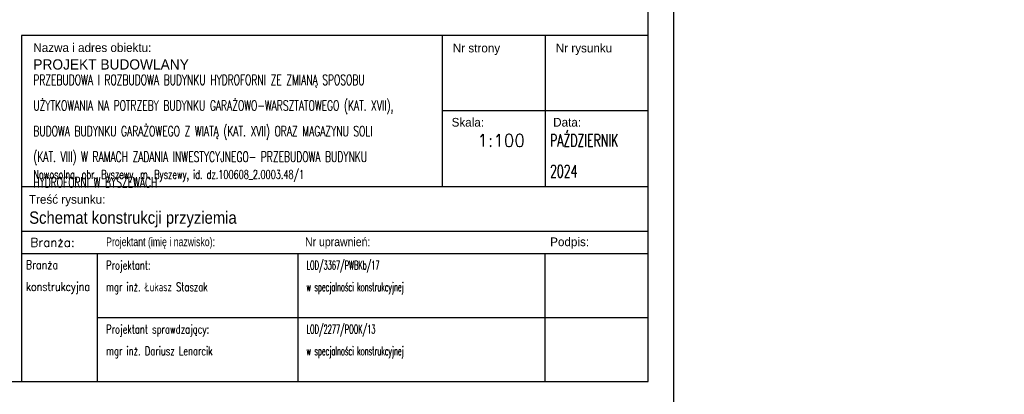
# Model space of a CAD drawing. Extents: x 335493 to 843864, y -123011 to -21739.
# Tile 7 of 28: x 364740 to 383936, y -87913 to -80599. Entities that reach past the tile are written whole.
import ezdxf

# ---------------------------------------------------------------- set-up
doc = ezdxf.new("R2010")
doc.units = 0
doc.header["$LTSCALE"] = 600
doc.header["$MEASUREMENT"] = 0
doc.layers.get('0').update_dxf_attribs({"linetype": 'CONTINUOUS'})
for name, color, linetype in [('11 - opisy TXT2', 4, 'CONTINUOUS'), ('111 - opisy TXT3', 2, 'CONTINUOUS'), ('2 - linie odniesienia opisy', 8, 'CONTINUOUS')]:
    doc.layers.add(name, color=color, linetype=linetype)
doc.styles.add('ROMANS', font='romans.shx')
doc.styles.add('TXT3', font='simplex.shx', dxfattribs={"width": 0.8, "height": 48})

msp = doc.modelspace()

# ---------------------------------------------------------------- linework, layer by layer
for p, q in [((372978.4, -80908.3), (372978.4, -83853.9)), ((374985.9, -80908.3), (374985.9, -83853.9)), ((364774, -83853.9), (376993.4, -83853.9)), ((364774, -84726.7), (376993.4, -84726.7)), ((364774, -85163.1), (376993.4, -85163.1)), ((364774, -85163.1), (376993.4, -85163.1)), ((366257.8, -87663.1), (366257.8, -85163.1)), ((370171, -87663.1), (370171, -85163.1)), ((374985.9, -87663.1), (374985.9, -85163.1)), ((366257.8, -86413.1), (376993.4, -86413.1))]:
    msp.add_line(p, q)
at = {"lineweight": 30}
msp.add_lwpolyline([(364774, -87663.1), (376993.4, -87663.1), (376993.4, -80908.3), (364774, -80908.3)], close=True, dxfattribs=at)
msp.add_lwpolyline([(376993.4, -82381.1), (372978.4, -82381.1)])
at = {"layer": '111 - opisy TXT3'}
msp.add_lwpolyline([(337993.4, -87663.1), (376993.4, -87663.1), (376993.4, -58963.1), (337993.4, -58963.1)], close=True, dxfattribs=at)
at = {"layer": '2 - linie odniesienia opisy'}
msp.add_lwpolyline([(335493.4, -88163.1), (377493.4, -88163.1), (377493.4, -58463.1), (335493.4, -58463.1)], close=True, dxfattribs=at)

# ---------------------------------------------------------------- texts
at = {"lineweight": 15, "char_height": 170, "width": 12600.205, "attachment_point": 1, "line_spacing_factor": 1.5, "style": 'ROMANS'}
for s, insert in [('\\A1;{\\FIC-Romans;\\W1;Nazwa i adres obiektu:}', (365006.1, -81059.3)), ('\\A1;{\\FIC-Romans;\\W1;Nr strony}', (373184.8, -81067.7)), ('\\A1;{\\FIC-Romans;\\W1;Nr rysunku}', (375192.3, -81067.7)), ('\\A1;{\\FIC-Romans;\\W1;Skala:}', (373161, -82516.8)), ('\\A1;{\\FIC-Romans;\\W1;Data:}', (375141, -82516)), ('\\pt340;{\\W0.68;Nowosolna, obr. Byszewy, m. Byszewy, id. dz.100608_2.0003.48/1}', (365006.1, -83534.7)), ('\\A1;{\\FIC-Romans;\\W1;Treść rysunku:}', (364920, -84022)), ('\\A1;{\\W1;Branża:}', (364950.7, -84862.7)), ('\\A1;{\\FIC-Romans;\\W0.75;Projektant (imię i nazwisko):}', (366425.5, -84850.5)), ('\\A1;{\\FIC-Romans;\\W0.9;Nr uprawnień:}', (370303.2, -84850.5)), ('\\A1;{\\FIC-Romans;\\W1;Podpis:}', (375082.5, -84850.5)), ('\\A1;{\\W0.8;Branża\\Pkonstrukcyjna}', (364860.5, -85299.1)), ('\\A1;{\\W0.7;Projektant:\\Pmgr inż. Łukasz Staszak}', (366425.5, -85306.2)), ('{\\W0.5;LOD/3367/PWBKb/17 \\Pw specjalności konstrukcyjnej}', (370331.9, -85306.2)), ('\\A1;{\\W0.7;Projektant sprawdzający:\\Pmgr inż. Dariusz Lenarcik^I}', (366425.5, -86556.2)), ('{\\W0.5;LOD/2277/POOK/13 \\Pw specjalności konstrukcyjnej}', (370331.9, -86556.2))]:
    msp.add_mtext(s, dxfattribs=dict(at, insert=insert))
at = {"lineweight": 30, "width": 12600.205, "attachment_point": 1, "line_spacing_factor": 1.5, "style": 'ROMANS'}
for s, insert, char_height in [('\\A1;{\\Fic-romans.shx;\\W1;PROJEKT BUDOWLANY}', (365006.1, -81372.7), 200), ('{\\W0.65;PRZEBUDOWA I ROZBUDOWA BUDYNKU HYDROFORNI ZE ZMIANĄ SPOSOBU \\PUŻYTKOWANIA NA POTRZEBY BUDYNKU GARAŻOWO-WARSZTATOWEGO (KAT. XVII), \\PBUDOWA BUDYNKU GARAŻOWEGO Z WIATĄ (KAT. XVII) ORAZ MAGAZYNU SOLI \\P(KAT. VIII) W RAMACH ZADANIA INWESTYCYJNEGO- PRZEBUDOWA BUDYNKU \\PHYDROFORNI W BYSZEWACH}', (365006.1, -81674.9), 200), ('\\A1;1:100', (373663.9, -82837.1), 240), ('\\A1;{\\W0.65;PAŹDZIERNIK \\P2024}', (375079, -82837.1), 240), ('\\A1;{\\Fic-romans|c238;\\W0.9;Schemat konstrukcji przyziemia}', (364925.6, -84343.1), 240)]:
    msp.add_mtext(s, dxfattribs=dict(at, insert=insert, char_height=char_height))
at = {"layer": '11 - opisy TXT2', "insert": (343609.9, -81786.7), "char_height": 240, "width": 11055.143, "attachment_point": 1, "style": 'TXT3'}
msp.add_mtext('\\pi-480,l480,t480,720;1.^IRysunek rozpatrywać łącznie z projektem architektury, pozostałymi \\P\\pi0,t720;branżami, oraz opisem technicznym konstrukcji. \\P\\pi-480,t480,720;2.^IBeton należy zagęszczać mechanicznie.\\P3.^IWszystkie wymiary i poziomy, należy rozpatrywać łącznie z projektem \\P\\pi0,t720;architektury oraz pozostałymi projektami branżowymi.\\P\\pi-480,t480,720;{\\C4;4.^ILokalizacja i układ ścian działowych zgodnie z projektem \\P\\pi0,t720;architektonicznym. Dla ścian działowych wykonać nadproża nad \\Potworami zgodnie z przyjętym systemem wznoszenia ścian działowych.\\A1;\\P\\pi-480,t480,720;6.^IW ścianach pozostawić strzępia do zabetonowania łącznie z \\P\\pi0,t720;rdzeniami. \\P\\pi-480,t480,720;7.^INa wszystkich nowoprojektowanych ścianach nośnych należy wykonać \\P\\pi0,t720;obwodowy wieniec żelbetowy W1.\\P\\pi-480,t480,720;8.^IWielkość otworów instalacyjnych dopasować do urządzeń wybranych \\P\\pi0,t720;przez zamawiającego.}', dxfattribs=at)

doc.saveas('drawing.dxf')
